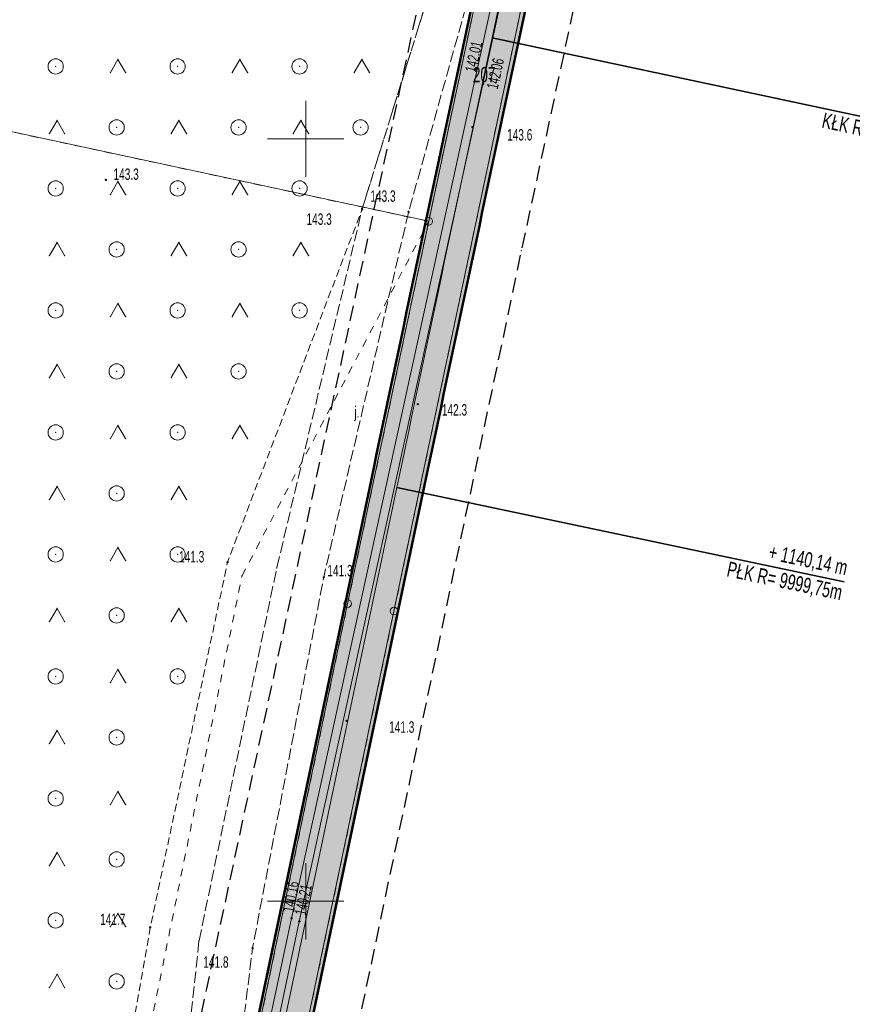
# Model space of a CAD drawing. Extents: x 6456700 to 6518119, y 5963420 to 5980059.
# Tile 105 of 256: x 6512100 to 6512155, y 5965492 to 5965557. Entities that reach past the tile are written whole.
import ezdxf
from ezdxf.enums import TextEntityAlignment as Align

# ---------------------------------------------------------------- set-up
doc = ezdxf.new("R2010")
doc.units = 0
doc.header["$MEASUREMENT"] = 0
for name, pattern in [('L_0_03', [1, 0.5, -0.5]), ('L_0_04', [1.5, 1, -0.5]), ('L_0_52', [1, 0.75, -0.25]), ('L_0_5A', [0.75, 0.5, -0.25])]:
    doc.linetypes.add(name, pattern=pattern)
doc.layers.get('0').update_dxf_attribs({"color": 2, "linetype": 'CONTINUOUS', "lineweight": 5})
for name, color, linetype, lineweight in [('18mm Kreska ciągła', 7, 'CONTINUOUS', 18), ('202_punkt_graniczny', 7, 'CONTINUOUS', 18), ('211_numer_dzialki_ewidencyjnej', 7, 'CONTINUOUS', 18), ('218_kontur_uzytku_gruntowego', 96, 'L_0_03', 18), ('219_dzialka_ewidencyjna', 7, 'CONTINUOUS', 18), ('35mm Ciągła', 7, 'CONTINUOUS', 35), ('50mm Kreska ciągła', 7, 'CONTINUOUS', 50), ('9mm Kreska ciągła', 252, 'CONTINUOUS', 9), ('jezdnia', 7, 'CONTINUOUS', 18), ('jezdnia_Atr17', 7, 'CONTINUOUS', 18), ('pikieta_naturalna', 7, 'CONTINUOUS', 18), ('pikieta_naturalna_Atr2', 7, 'CONTINUOUS', 18), ('przewod_kanalizacyjny', 7, 'CONTINUOUS', 18), ('przewod_wodociagowy', 7, 'CONTINUOUS', 18), ('rzedna', 7, 'CONTINUOUS', 18), ('rzedna_Atr2', 7, 'CONTINUOUS', 18), ('siatka_krzyrzy', 7, 'CONTINUOUS', 18), ('teren_zalesiony', 7, 'CONTINUOUS', 18), ('Zakres', 7, 'CONTINUOUS', 18)]:
    doc.layers.add(name, color=color, linetype=linetype, lineweight=lineweight)
doc.styles.get("Standard").update_dxf_attribs({"font": 'txt', "width": 0.75})
doc.styles.add('Znaczniki', font='GOTHIC.TTF', dxfattribs={"width": 0.7})

# ---------------------------------------------------------------- blocks, each defined once
blk = doc.blocks.new('mdcp_nowa')
at = {"layer": 'pikieta_naturalna', "linetype": 'Continuous', "lineweight": 18}
for points in [[(6494860.94, 5982000.725, 1), (6494860.94, 5982000.815, 1)], [(6494836.89, 5981997.265, 1), (6494836.89, 5981997.355, 1)], [(6494853.7, 5981995.345, 1), (6494853.7, 5981995.435, 1)], [(6494856.75, 5981995.165, 1), (6494856.75, 5981995.255, 1)], [(6494857.35, 5981982.555, 1), (6494857.35, 5981982.645, 1)], [(6494844.87, 5981972.195, 1), (6494844.87, 5981972.285, 1)], [(6494851.18, 5981971.205, 1), (6494851.18, 5981971.295, 1)], [(6494852.68, 5981961.785, 1), (6494852.68, 5981961.875, 1)], [(6494839.8, 5981948.245, 1), (6494839.8, 5981948.335, 1)], [(6494846.51, 5981946.875, 1), (6494846.51, 5981946.965, 1)]]:
    blk.add_hatch(color=18, dxfattribs=at).paths.add_polyline_path(points)
at = {"layer": 'rzedna', "linetype": 'Continuous', "lineweight": 18}
for points in [[(6494861.07, 5982003.685, 1), (6494861.07, 5982003.775, 1)], [(6494861.63, 5982003.535, 1), (6494861.63, 5982003.625, 1)], [(6494849.07, 5981948.845, 1), (6494849.07, 5981948.935, 1)], [(6494849.58, 5981948.635, 1), (6494849.58, 5981948.725, 1)]]:
    blk.add_hatch(color=18, dxfattribs=at).paths.add_polyline_path(points)
at = {"layer": '202_punkt_graniczny', "color": 7, "linetype": 'Continuous', "lineweight": 18}
for centre in [(6494858.07, 5981994.59), (6494852.75, 5981969.52), (6494855.79, 5981969.03)]:
    blk.add_circle(centre, 0.25, dxfattribs=at)
at = {"layer": '202_punkt_graniczny'}
for p in [(6494858.07, 5981994.59), (6494852.75, 5981969.52), (6494855.79, 5981969.03)]:
    blk.add_point(p, dxfattribs=at)
at = {"layer": '218_kontur_uzytku_gruntowego', "lineweight": 18, "flags": 128}
for points in [[(6494858.07, 5981994.59), (6494873.54, 5982067.42)], [(6494855.79, 5981969.03), (6494869.2, 5982032.6)], [(6494799.66, 5982007.13), (6494858.07, 5981994.59)], [(6494845.82, 5981971.35), (6494858.07, 5981994.59)], [(6494852.75, 5981969.52), (6494858.07, 5981994.59)], [(6494837.83, 5981932.04), (6494845.82, 5981971.35)], [(6494832.25, 5981871.72), (6494852.75, 5981969.52)], [(6494835.19, 5981871.1), (6494855.79, 5981969.03)]]:
    blk.add_lwpolyline(points, dxfattribs=at)
at = {"layer": '218_kontur_uzytku_gruntowego'}
for p in [(6494858.07, 5981994.59), (6494858.07, 5981994.59), (6494858.07, 5981994.59), (6494858.07, 5981994.59), (6494858.07, 5981994.59), (6494858.07, 5981994.59), (6494858.07, 5981994.59), (6494858.07, 5981994.59), (6494845.82, 5981971.35), (6494845.82, 5981971.35), (6494845.82, 5981971.35), (6494845.82, 5981971.35), (6494852.75, 5981969.52), (6494852.75, 5981969.52), (6494852.75, 5981969.52), (6494852.75, 5981969.52), (6494855.79, 5981969.03), (6494855.79, 5981969.03), (6494855.79, 5981969.03), (6494855.79, 5981969.03)]:
    blk.add_point(p, dxfattribs=at)
at = {"layer": '219_dzialka_ewidencyjna', "color": 3, "linetype": 'Continuous', "lineweight": 18, "flags": 128}
for points in [[(6494858.07, 5981994.59), (6494873.54, 5982067.42)], [(6494855.79, 5981969.03), (6494869.2, 5982032.6)], [(6494799.66, 5982007.13), (6494858.07, 5981994.59)], [(6494858.07, 5981994.59), (6494852.75, 5981969.52)], [(6494852.75, 5981969.52), (6494832.25, 5981871.72)], [(6494855.79, 5981969.03), (6494835.19, 5981871.1)]]:
    blk.add_lwpolyline(points, dxfattribs=at)
at = {"layer": '219_dzialka_ewidencyjna', "color": 3}
for p in [(6494858.07, 5981994.59), (6494858.07, 5981994.59), (6494858.07, 5981994.59), (6494852.75, 5981969.52), (6494852.75, 5981969.52), (6494855.79, 5981969.03), (6494855.79, 5981969.03)]:
    blk.add_point(p, dxfattribs=at)
at = {"layer": 'jezdnia', "color": 7, "linetype": 'L_0_52', "lineweight": 18, "flags": 128}
blk.add_lwpolyline([(6494843, 5981947.41), (6494848.1, 5981971.86), (6494853.7, 5981995.39), (6494858.39, 5982010.52), (6494872.69, 5982068.07), (6494867.75, 5982038.16), (6494860.84, 5982009.85), (6494856.75, 5981995.21), (6494851.18, 5981971.25), (6494846.51, 5981946.92), (6494842.93, 5981917.97), (6494839.86, 5981918.42)], close=True, dxfattribs=at)
at = {"layer": 'jezdnia'}
for p in [(6494853.7, 5981995.39), (6494856.75, 5981995.21), (6494848.1, 5981971.86), (6494851.18, 5981971.25), (6494843, 5981947.41), (6494846.51, 5981946.92)]:
    blk.add_point(p, dxfattribs=at)
at = {"layer": 'pikieta_naturalna', "color": 7, "linetype": 'Continuous', "lineweight": 18}
for centre in [(6494860.94, 5982000.77), (6494836.89, 5981997.31), (6494853.7, 5981995.39), (6494856.75, 5981995.21), (6494857.35, 5981982.6), (6494844.87, 5981972.24), (6494851.18, 5981971.25), (6494852.68, 5981961.83), (6494839.8, 5981948.29), (6494846.51, 5981946.92)]:
    blk.add_circle(centre, 0.045, dxfattribs=at)
at = {"layer": 'pikieta_naturalna'}
for p in [(6494860.94, 5982000.77), (6494836.89, 5981997.31), (6494853.7, 5981995.39), (6494856.75, 5981995.21), (6494857.35, 5981982.6), (6494844.87, 5981972.24), (6494851.18, 5981971.25), (6494852.68, 5981961.83), (6494839.8, 5981948.29), (6494846.51, 5981946.92)]:
    blk.add_point(p, dxfattribs=at)
at = {"layer": 'przewod_kanalizacyjny', "color": 34, "linetype": 'Continuous', "lineweight": 18, "flags": 128}
blk.add_lwpolyline([(6494710.02, 5981224.59), (6494712.73, 5981299.13), (6494714.74, 5981309.22), (6494725.45, 5981361.32), (6494736.71, 5981416.58), (6494748.57, 5981474.51), (6494759.64, 5981528.56), (6494769.33, 5981575.9), (6494780.23, 5981628.88), (6494789.56, 5981673.48), (6494801.12, 5981726.88), (6494812.93, 5981781.06), (6494824.61, 5981835.02), (6494837.01, 5981892.75), (6494849.07, 5981948.89), (6494861.07, 5982003.73), (6494867.35, 5982032.39), (6494874.85, 5982069.31)], dxfattribs=at)
at = {"layer": 'przewod_kanalizacyjny'}
for p in [(6494861.07, 5982003.73), (6494849.07, 5981948.89)]:
    blk.add_point(p, dxfattribs=at)
at = {"layer": 'przewod_wodociagowy', "color": 5, "linetype": 'Continuous', "lineweight": 18, "flags": 128}
blk.add_lwpolyline([(6494892.06, 5982140.59), (6494877.83, 5982080.71), (6494875.47, 5982069.24), (6494867.82, 5982032.34), (6494861.63, 5982003.58), (6494849.58, 5981948.68), (6494837.65, 5981892.5), (6494825.12, 5981834.8), (6494813.48, 5981780.79), (6494801.71, 5981726.67), (6494790.16, 5981673.27), (6494780.64, 5981628.68), (6494769.72, 5981575.76), (6494760.13, 5981528.44), (6494749.03, 5981474.44), (6494737.27, 5981416.53), (6494726.02, 5981361.28), (6494715.35, 5981309.09), (6494713.3, 5981298.99), (6494710.89, 5981224.49)], dxfattribs=at)
at = {"layer": 'przewod_wodociagowy'}
for p in [(6494861.63, 5982003.58), (6494849.58, 5981948.68)]:
    blk.add_point(p, dxfattribs=at)
at = {"layer": 'rzedna', "color": 7, "linetype": 'Continuous', "lineweight": 18}
for centre in [(6494861.07, 5982003.73), (6494861.63, 5982003.58), (6494849.07, 5981948.89), (6494849.58, 5981948.68)]:
    blk.add_circle(centre, 0.045, dxfattribs=at)
at = {"layer": 'rzedna'}
for p in [(6494861.07, 5982003.73), (6494861.63, 5982003.58), (6494849.07, 5981948.89), (6494849.58, 5981948.68)]:
    blk.add_point(p, dxfattribs=at)
at = {"layer": 'siatka_krzyrzy', "linetype": 'Continuous', "lineweight": 18, "flags": 128}
for points in [[(6494850, 5981997.5), (6494850, 5982002.5)], [(6494847.5, 5982000), (6494852.5, 5982000)], [(6494850, 5981947.5), (6494850, 5981952.5)], [(6494847.5, 5981950), (6494852.5, 5981950)]]:
    blk.add_lwpolyline(points, dxfattribs=at)
at = {"layer": 'teren_zalesiony', "color": 7, "linetype": 'L_0_5A', "lineweight": 18, "flags": 128}
blk.add_lwpolyline([(6494749.04, 5981637.69), (6494755.66, 5981670.01), (6494737.46, 5981764.28), (6494737.16, 5981791.3), (6494749.04, 5981852.67), (6494764.75, 5981913.45), (6494775.9, 5981961.48), (6494777.87, 5981989.51), (6494783.45, 5982011.84), (6494839.49, 5982122.69), (6494841.39, 5982126.46), (6494851.65, 5982122.44), (6494855, 5982121.3), (6494865.72, 5982117.22), (6494882.84, 5982111.12), (6494875.44, 5982082.97), (6494872.69, 5982068.07), (6494858.39, 5982010.52), (6494853.7, 5981995.39), (6494844.87, 5981972.24), (6494839.8, 5981948.29), (6494834.59, 5981918.29), (6494833.67, 5981895.64), (6494825.04, 5981866.45), (6494815.66, 5981839.49), (6494806.63, 5981812.44), (6494796.98, 5981779.38), (6494788.24, 5981753.69), (6494779.47, 5981722.59), (6494776.56, 5981704.35), (6494773.52, 5981676.05), (6494771.09, 5981650.72), (6494766.1, 5981631.37), (6494758.67, 5981613.63), (6494743.13, 5981581.66), (6494718.51, 5981591.3), (6494736.43, 5981613.92)], close=True, dxfattribs=at)
at = {"layer": 'teren_zalesiony', "color": 7, "linetype": 'Continuous', "lineweight": 18, "flags": 128}
for points in [[(6494837.183, 5982004.343), (6494837.683, 5982005.209)], [(6494837.683, 5982005.209), (6494838.183, 5982004.343)], [(6494845.183, 5982004.343), (6494845.683, 5982005.209)], [(6494845.683, 5982005.209), (6494846.183, 5982004.343)], [(6494853.183, 5982004.343), (6494853.683, 5982005.209)], [(6494853.683, 5982005.209), (6494854.183, 5982004.343)], [(6494833.183, 5982000.343), (6494833.683, 5982001.209)], [(6494833.683, 5982001.209), (6494834.183, 5982000.343)], [(6494841.183, 5982000.343), (6494841.683, 5982001.209)], [(6494841.683, 5982001.209), (6494842.183, 5982000.343)], [(6494849.183, 5982000.343), (6494849.683, 5982001.209)], [(6494849.683, 5982001.209), (6494850.183, 5982000.343)], [(6494837.183, 5981996.343), (6494837.683, 5981997.209)], [(6494837.683, 5981997.209), (6494838.183, 5981996.343)], [(6494845.183, 5981996.343), (6494845.683, 5981997.209)], [(6494845.683, 5981997.209), (6494846.183, 5981996.343)], [(6494833.183, 5981992.343), (6494833.683, 5981993.209)], [(6494833.683, 5981993.209), (6494834.183, 5981992.343)], [(6494841.183, 5981992.343), (6494841.683, 5981993.209)], [(6494841.683, 5981993.209), (6494842.183, 5981992.343)], [(6494849.183, 5981992.343), (6494849.683, 5981993.209)], [(6494849.683, 5981993.209), (6494850.183, 5981992.343)], [(6494837.183, 5981988.343), (6494837.683, 5981989.209)], [(6494837.683, 5981989.209), (6494838.183, 5981988.343)], [(6494845.183, 5981988.343), (6494845.683, 5981989.209)], [(6494845.683, 5981989.209), (6494846.183, 5981988.343)], [(6494833.183, 5981984.343), (6494833.683, 5981985.209)], [(6494833.683, 5981985.209), (6494834.183, 5981984.343)], [(6494841.183, 5981984.343), (6494841.683, 5981985.209)], [(6494841.683, 5981985.209), (6494842.183, 5981984.343)], [(6494837.183, 5981980.343), (6494837.683, 5981981.209)], [(6494837.683, 5981981.209), (6494838.183, 5981980.343)], [(6494845.183, 5981980.343), (6494845.683, 5981981.209)], [(6494845.683, 5981981.209), (6494846.183, 5981980.343)], [(6494833.183, 5981976.343), (6494833.683, 5981977.209)], [(6494833.683, 5981977.209), (6494834.183, 5981976.343)], [(6494841.183, 5981976.343), (6494841.683, 5981977.209)], [(6494841.683, 5981977.209), (6494842.183, 5981976.343)], [(6494837.183, 5981972.343), (6494837.683, 5981973.209)], [(6494837.683, 5981973.209), (6494838.183, 5981972.343)], [(6494833.183, 5981968.343), (6494833.683, 5981969.209)], [(6494833.683, 5981969.209), (6494834.183, 5981968.343)], [(6494841.183, 5981968.343), (6494841.683, 5981969.209)], [(6494841.683, 5981969.209), (6494842.183, 5981968.343)], [(6494837.183, 5981964.343), (6494837.683, 5981965.209)], [(6494837.683, 5981965.209), (6494838.183, 5981964.343)], [(6494833.183, 5981960.343), (6494833.683, 5981961.209)], [(6494833.683, 5981961.209), (6494834.183, 5981960.343)], [(6494837.183, 5981956.343), (6494837.683, 5981957.209)], [(6494837.683, 5981957.209), (6494838.183, 5981956.343)], [(6494833.183, 5981952.343), (6494833.683, 5981953.209)], [(6494833.683, 5981953.209), (6494834.183, 5981952.343)], [(6494837.183, 5981948.343), (6494837.683, 5981949.209)], [(6494837.683, 5981949.209), (6494838.183, 5981948.343)], [(6494833.183, 5981944.343), (6494833.683, 5981945.209)], [(6494833.683, 5981945.209), (6494834.183, 5981944.343)]]:
    blk.add_lwpolyline(points, dxfattribs=at)
at = {"layer": 'teren_zalesiony', "color": 7, "linetype": 'Continuous', "lineweight": 18}
for centre in [(6494833.596, 5982004.746), (6494841.596, 5982004.746), (6494849.596, 5982004.746), (6494837.596, 5982000.746), (6494845.596, 5982000.746), (6494853.596, 5982000.746), (6494833.596, 5981996.746), (6494841.596, 5981996.746), (6494849.596, 5981996.746), (6494837.596, 5981992.746), (6494845.596, 5981992.746), (6494833.596, 5981988.746), (6494841.596, 5981988.746), (6494849.596, 5981988.746), (6494837.596, 5981984.746), (6494845.596, 5981984.746), (6494833.596, 5981980.746), (6494841.596, 5981980.746), (6494837.596, 5981976.746), (6494833.596, 5981972.746), (6494841.596, 5981972.746), (6494837.596, 5981968.746), (6494833.596, 5981964.746), (6494841.596, 5981964.746), (6494837.596, 5981960.746), (6494833.596, 5981956.746), (6494837.596, 5981952.746), (6494833.596, 5981948.746), (6494837.596, 5981944.746)]:
    blk.add_circle(centre, 0.5, dxfattribs=at)
at = {"layer": 'teren_zalesiony'}
for p in [(6494837.683, 5982005.209), (6494837.683, 5982005.209), (6494845.683, 5982005.209), (6494845.683, 5982005.209), (6494853.683, 5982005.209), (6494853.683, 5982005.209), (6494833.596, 5982004.746), (6494841.596, 5982004.746), (6494849.596, 5982004.746), (6494837.183, 5982004.343), (6494838.183, 5982004.343), (6494845.183, 5982004.343), (6494846.183, 5982004.343), (6494853.183, 5982004.343), (6494854.183, 5982004.343), (6494833.683, 5982001.209), (6494833.683, 5982001.209), (6494841.683, 5982001.209), (6494841.683, 5982001.209), (6494849.683, 5982001.209), (6494849.683, 5982001.209), (6494837.596, 5982000.746), (6494845.596, 5982000.746), (6494853.596, 5982000.746), (6494833.183, 5982000.343), (6494834.183, 5982000.343), (6494841.183, 5982000.343), (6494842.183, 5982000.343), (6494849.183, 5982000.343), (6494850.183, 5982000.343), (6494833.596, 5981996.746), (6494837.683, 5981997.209), (6494837.683, 5981997.209), (6494841.596, 5981996.746), (6494845.683, 5981997.209), (6494845.683, 5981997.209), (6494849.596, 5981996.746), (6494837.183, 5981996.343), (6494838.183, 5981996.343), (6494845.183, 5981996.343), (6494846.183, 5981996.343), (6494853.7, 5981995.39), (6494833.683, 5981993.209), (6494833.683, 5981993.209), (6494837.596, 5981992.746), (6494841.683, 5981993.209), (6494841.683, 5981993.209), (6494845.596, 5981992.746), (6494849.683, 5981993.209), (6494849.683, 5981993.209), (6494833.183, 5981992.343), (6494834.183, 5981992.343), (6494841.183, 5981992.343), (6494842.183, 5981992.343), (6494849.183, 5981992.343), (6494850.183, 5981992.343), (6494837.683, 5981989.209), (6494837.683, 5981989.209), (6494845.683, 5981989.209), (6494845.683, 5981989.209), (6494833.596, 5981988.746), (6494837.183, 5981988.343), (6494838.183, 5981988.343), (6494841.596, 5981988.746), (6494845.183, 5981988.343), (6494846.183, 5981988.343), (6494849.596, 5981988.746), (6494833.683, 5981985.209), (6494833.683, 5981985.209), (6494841.683, 5981985.209), (6494841.683, 5981985.209), (6494833.183, 5981984.343), (6494834.183, 5981984.343), (6494837.596, 5981984.746), (6494841.183, 5981984.343), (6494842.183, 5981984.343), (6494845.596, 5981984.746), (6494837.683, 5981981.209), (6494837.683, 5981981.209), (6494845.683, 5981981.209), (6494845.683, 5981981.209), (6494833.596, 5981980.746), (6494841.596, 5981980.746), (6494837.183, 5981980.343), (6494838.183, 5981980.343), (6494845.183, 5981980.343), (6494846.183, 5981980.343), (6494833.683, 5981977.209), (6494833.683, 5981977.209), (6494837.596, 5981976.746), (6494841.683, 5981977.209), (6494841.683, 5981977.209), (6494833.183, 5981976.343), (6494834.183, 5981976.343), (6494841.183, 5981976.343), (6494842.183, 5981976.343), (6494833.596, 5981972.746), (6494837.683, 5981973.209), (6494837.683, 5981973.209), (6494841.596, 5981972.746), (6494837.183, 5981972.343), (6494838.183, 5981972.343), (6494844.87, 5981972.24), (6494833.683, 5981969.209), (6494833.683, 5981969.209), (6494841.683, 5981969.209), (6494841.683, 5981969.209), (6494833.183, 5981968.343), (6494834.183, 5981968.343), (6494837.596, 5981968.746), (6494841.183, 5981968.343), (6494842.183, 5981968.343), (6494837.683, 5981965.209), (6494837.683, 5981965.209), (6494833.596, 5981964.746), (6494837.183, 5981964.343), (6494838.183, 5981964.343), (6494841.596, 5981964.746), (6494833.683, 5981961.209), (6494833.683, 5981961.209), (6494837.596, 5981960.746), (6494833.183, 5981960.343), (6494834.183, 5981960.343), (6494833.596, 5981956.746), (6494837.683, 5981957.209), (6494837.683, 5981957.209), (6494837.183, 5981956.343), (6494838.183, 5981956.343), (6494833.683, 5981953.209), (6494833.683, 5981953.209), (6494837.596, 5981952.746), (6494833.183, 5981952.343), (6494834.183, 5981952.343), (6494837.683, 5981949.209), (6494837.683, 5981949.209), (6494833.596, 5981948.746), (6494837.183, 5981948.343), (6494838.183, 5981948.343), (6494839.8, 5981948.29), (6494833.683, 5981945.209), (6494833.683, 5981945.209), (6494833.183, 5981944.343), (6494834.183, 5981944.343), (6494837.596, 5981944.746)]:
    blk.add_point(p, dxfattribs=at)
at = {"layer": 'Zakres', "linetype": 'L_0_04', "lineweight": 25, "flags": 128}
blk.add_lwpolyline([(6495113.77, 5985050.22), (6495121.12, 5984877.07), (6495125.76, 5984757.87), (6495129.89, 5984649.81), (6495141.08, 5984611.3), (6495145.77, 5984544.53), (6495147.36, 5984487.27), (6495157.22, 5984392.07), (6495162.95, 5984387.45), (6495180.24, 5984384.16), (6495229.5, 5984386.61), (6495251.65, 5984373.41), (6495258.77, 5984357.12), (6495255.44, 5984330.44), (6495250.77, 5984304.39), (6495252.21, 5984282.78), (6495255.46, 5984256.45), (6495254.94, 5984238.25), (6495266.4, 5984211), (6495277.24, 5984182.33), (6495294.2, 5984133.19), (6495300.94, 5984095.37), (6495313.24, 5984037.69), (6495317.44, 5983978.18), (6495300.35, 5983922.18), (6495282.35, 5983883.38), (6495266.21, 5983862.23), (6495242.03, 5983839.67), (6495211.11, 5983816.86), (6495158.26, 5983772.66), (6495130.6, 5983651.16), (6495116.31, 5983543.43), (6495129.51, 5983346.73), (6495134.58, 5983264.71), (6495139.64, 5983186.97), (6495193.25, 5983077.94), (6495199.2, 5983041.97), (6495206.23, 5983026), (6495208.96, 5983004.88), (6495202.27, 5982979.48), (6495202.42, 5982950.13), (6495209.35, 5982897.38), (6495215.97, 5982850.34), (6495228.6, 5982809.97), (6495226.85, 5982778.82), (6495225.04, 5982750.56), (6495220.26, 5982723.37), (6495226.54, 5982679.97), (6495206.06, 5982669.48), (6495192.68, 5982657.71), (6495184.57, 5982648.65), (6495174.78, 5982624.58), (6495164.23, 5982604.61), (6495150.7, 5982588.3), (6495137.69, 5982582.43), (6495118.26, 5982573.75), (6495100.35, 5982558.42), (6495090.36, 5982544.99), (6495075.87, 5982519.06), (6495060.83, 5982499.68), (6495049.41, 5982485.49), (6495035.07, 5982459.7), (6495006.7, 5982406.64), (6494980.89, 5982351.84), (6494944.35, 5982293.29), (6494925.72, 5982250.11), (6494905.2, 5982190.37), (6494898.43, 5982153.5), (6494879.51, 5982063.89), (6494864.14, 5981992.66), (6494816.93, 5981768.61), (6494777.79, 5981577.7), (6494739.84, 5981394.72), (6494718.65, 5981297.89), (6494716.45, 5981237.31), (6494738.62, 5981208.21), (6494776.48, 5981173.06), (6494817.16, 5981137.44), (6494847.63, 5981109.8), (6494877.39, 5981077.08), (6494912.75, 5981030.55), (6494916.06, 5981014.71), (6494903.86, 5980957.01), (6494916.13, 5980953.51), (6494892.32, 5980927.59), (6494850.7, 5980858.8), (6494806.81, 5980779.89), (6494785.1, 5980753.49), (6494715.22, 5980723.29), (6494679.96, 5980686.78), (6494651.35, 5980651.29), (6494549.14, 5980683.24), (6494511.84, 5980659.66), (6494443.61, 5980630.33), (6494428.78, 5980598.6), (6494431.58, 5980579.46), (6494420.56, 5980549.76), (6494416.45, 5980528.2), (6494403.86, 5980507.16), (6494388.89, 5980482.96), (6494365.32, 5980407.99), (6494335.67, 5980315.15), (6494332.29, 5980297.41), (6494335.1, 5980278.18), (6494347.25, 5980254.84), (6494336.79, 5980250.09), (6494300.04, 5980271.34), (6494320.8, 5980301.43), (6494336.81, 5980349.17), (6494344.85, 5980380.92), (6494360.85, 5980437.13), (6494374.18, 5980476.38), (6494386.14, 5980498.84), (6494403.02, 5980528.52), (6494411.33, 5980563.19), (6494420.84, 5980586.25), (6494420.25, 5980601.11), (6494434.95, 5980635.94), (6494446.75, 5980644.99), (6494465.77, 5980647.27), (6494513.02, 5980669.46), (6494507.85, 5980679.68), (6494547.89, 5980705.83), (6494570.06, 5980691.34), (6494636.17, 5980669.05), (6494706.14, 5980756.86), (6494742.78, 5980772.58), (6494798.53, 5980814.27), (6494826.12, 5980867.97), (6494849.57, 5980908.6), (6494845.35, 5980942.01), (6494853.94, 5980970.83), (6494891.08, 5980960.54), (6494890.11, 5980965.73), (6494903.94, 5981025.69), (6494869.98, 5981070.3), (6494770.97, 5981160.58), (6494728.18, 5981200.64), (6494706.13, 5981229.56), (6494707.94, 5981299.75), (6494728.84, 5981398.1), (6494767.06, 5981580.19), (6494806.17, 5981770.55), (6494854.36, 5981994.76), (6494869.73, 5982065.97), (6494888.61, 5982155.44), (6494891.67, 5982173.95), (6494895.82, 5982197.45), (6494916.38, 5982253.72), (6494935.47, 5982297.95), (6494954.97, 5982331.67), (6494972.09, 5982356.64), (6494997.76, 5982411.14), (6495026.29, 5982464.48), (6495041.09, 5982491.09), (6495052.99, 5982505.88), (6495067.51, 5982524.6), (6495081.94, 5982550.43), (6495092.99, 5982565.28), (6495112.86, 5982582.29), (6495133.59, 5982591.55), (6495144.48, 5982596.46), (6495155.87, 5982610.19), (6495165.7, 5982628.8), (6495175.96, 5982654.03), (6495185.62, 5982664.83), (6495200.4, 5982677.82), (6495212.49, 5982688.04), (6495209.64, 5982723.43), (6495215.22, 5982750.57), (6495216.87, 5982779.54), (6495218.31, 5982809.31), (6495206.86, 5982847.92), (6495199.44, 5982894.74), (6495192.11, 5982948.71), (6495190.16, 5982979.24), (6495183.47, 5983075.16), (6495129.79, 5983184.34), (6495124.6, 5983264.07), (6495119.53, 5983346.09), (6495106.27, 5983543.75), (6495120.74, 5983652.9), (6495148.75, 5983779.42), (6495204.15, 5983826.04), (6495273.41, 5983889.36), (6495288.53, 5983927.42), (6495300.83, 5983964.69), (6495303.91, 5983980.14), (6495301.32, 5984039.55), (6495291.1, 5984093.63), (6495284.5, 5984130.67), (6495267.84, 5984178.93), (6495257.12, 5984207.3), (6495244.96, 5984236.19), (6495244.79, 5984255.42), (6495242.25, 5984281.97), (6495240.71, 5984304.95), (6495245.55, 5984331.94), (6495248.51, 5984355.64), (6495243.77, 5984366.47), (6495226.98, 5984376.47), (6495179.54, 5984374.12), (6495158.61, 5984378.09), (6495147.7, 5984386.91), (6495137.38, 5984486.61), (6495135.78, 5984544.04), (6495131.18, 5984609.54), (6495119.95, 5984648.2), (6495115.76, 5984757.49), (6495111.12, 5984876.67), (6495103.73, 5985050.93), (6495109.36, 5985081.73), (6495120.41, 5985085.88)], close=True, dxfattribs=at)
at = {"layer": 'Zakres'}
for p in [(6494854.36, 5981994.76), (6494864.14, 5981992.66)]:
    blk.add_point(p, dxfattribs=at)
at = {"layer": '211_numer_dzialki_ewidencyjnej', "color": 7, "lineweight": 20, "width": 0.66}
blk.add_text('207', height=1, dxfattribs=at).set_placement((6494860.97, 5982004.71), align=Align.TOP_LEFT)
at = {"layer": 'jezdnia_Atr17', "color": 7, "lineweight": 15, "width": 0.66}
blk.add_text('j.', height=0.75, dxfattribs=at).set_placement((6494853.19, 5981982.46), align=Align.TOP_LEFT)
at = {"layer": 'pikieta_naturalna_Atr2', "color": 7, "lineweight": 15, "width": 0.66}
for s, p in [('143.6', (6494863.21, 5982000.64)), ('143.3', (6494837.39, 5981998.06)), ('143.3', (6494854.24, 5981996.62)), ('143.3', (6494850.05, 5981995.11)), ('142.3', (6494858.93, 5981982.6)), ('141.3', (6494841.69, 5981972.97)), ('141.3', (6494851.42, 5981972.06)), ('141.3', (6494855.47, 5981961.8)), ('141.7', (6494836.51, 5981949.19)), ('141.8', (6494843.28, 5981946.39))]:
    blk.add_text(s, height=0.75, dxfattribs=at).set_placement(p, align=Align.TOP_LEFT)
at = {"layer": 'rzedna_Atr2', "color": 7, "lineweight": 15, "width": 0.66}
for s, rotation, p in [('142.01', 77.8, (6494860.437, 5982004.479)), ('142.06', 77.6, (6494861.857, 5982003.371)), ('140.16', 80.5, (6494848.49, 5981949.363)), ('140.21', 78.3, (6494849.266, 5981949.183))]:
    blk.add_text(s, height=0.75, rotation=rotation, dxfattribs=at).set_placement(p, align=Align.TOP_LEFT)

msp = doc.modelspace()

# ---------------------------------------------------------------- block references
at = {"linetype": 'ByBlock'}
msp.add_blockref('mdcp_nowa', (17268.786, -16450.998), dxfattribs=at)

# ---------------------------------------------------------------- next in the draw order: hatches: boundary and pattern name
at = {"layer": '9mm Kreska ciągła'}
h = msp.add_hatch(dxfattribs=at)
h.set_pattern_fill('SAND_AND_LIME', color=4, scale=0.1)
h.set_pattern_definition([(37.5, (6506978.44693, 5965466.5146), (-0.0068032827, 0.208096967), [0, -0.16416, 0, -0.1836, 0, -0.1755]), (7.5, (6506978.44693, 5965466.5146), (0.191135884, 0.304791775), [0, -0.08856, 0, -0.14796, 0, -0.0567]), (-32.5, (6506978.3141, 5965466.5146), (0.336327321, 0.000611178), [0, -0.054, 0, -0.1944, 0, -0.2538]), (-42.5, (6506978.3141, 5965466.5146), (0.324661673, 0.094788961), [0, -0.027, 0, -0.12744, 0, -0.1458])])
h.paths.add_polyline_path([(6512110.549, 5965467.143), (6512123.051, 5965526.497, -0.000754), (6512129.304, 5965555.993), (6512164.146, 5965719.115, 0.050063), (6512164.212, 5965719.71), (6512170.437, 5965706.021), (6512170.11, 5965706.459, 0.64448), (6512164.772, 5965705.291), (6512132.727, 5965555.262, 0.000754), (6512126.476, 5965525.776), (6512113.974, 5965466.422), (6512110.549, 5965467.143)])

# ---------------------------------------------------------------- next in the draw order: linework, layer by layer
at = {"layer": '18mm Kreska ciągła', "color": 4, "ltscale": 0.1}
msp.add_lwpolyline([(6512168.646, 5965713.182), (6512167.854, 5965712.712, 0.209217), (6512163.177, 5965706.2), (6512131.016, 5965555.627, 0.000754), (6512124.763, 5965526.137), (6511981.952, 5964848.133, 0.046783), (6511981.208, 5964841.64), (6511980.073, 5964786.562, 0.193797), (6511985.368, 5964772.589), (6512012.531, 5964743.143, 0.025742), (6512030.868, 5964725.211), (6512140.209, 5964628.776, -0.068261), (6512158.093, 5964608.042), (6512174.467, 5964582.799, -0.215922), (6512178.786, 5964554.241), (6512162.669, 5964497.166, 0.284572), (6512165.572, 5964487.044), (6512166.371, 5964486.319)], format="xyb", dxfattribs=at)
at = {"layer": '35mm Ciągła'}
for p, q in [((6512131.016, 5965555.627), (6512160.355, 5965549.364)), ((6512124.763, 5965526.137), (6512154.119, 5965519.955))]:
    msp.add_line(p, q, dxfattribs=at)
at = {"layer": '50mm Kreska ciągła', "color": 5, "ltscale": 0.1}
for points in [[(6512164.781, 5965738.75, 0.112216), (6512164.158, 5965720.307, -0.100378), (6512164.146, 5965719.115), (6512129.304, 5965555.993)], [(6512132.727, 5965555.262), (6512164.772, 5965705.291, -0.64448), (6512170.11, 5965706.459), (6512170.437, 5965706.021)]]:
    msp.add_lwpolyline(points, format="xyb", dxfattribs=at)
at = {"layer": '50mm Kreska ciągła', "color": 6, "ltscale": 0.1}
for points in [[(6512123.051, 5965526.497), (6511983.124, 5964862.184)], [(6512126.476, 5965525.776), (6511986.548, 5964861.463)]]:
    msp.add_lwpolyline(points, dxfattribs=at)
at = {"layer": '50mm Kreska ciągła', "color": 5, "ltscale": 0.1}
for points in [[(6512123.051, 5965526.497), (6512110.549, 5965467.143)], [(6512126.476, 5965525.776), (6512113.974, 5965466.422)]]:
    msp.add_lwpolyline(points, dxfattribs=at)
for radius in [10001.501, 9998.001]:
    msp.add_arc((6521910.183, 5963466.872), radius, 167.9432349, 168.1159636, dxfattribs=at)

# ---------------------------------------------------------------- next in the draw order: texts
at = {"layer": '18mm Kreska ciągła', "char_height": 1, "attachment_point": 6, "style": 'Znaczniki'}
for s, insert, rotation in [('+ 1170,29 m\\PKŁK R= 9999,75m', (6512160.355, 5965549.364), 347.9504), ('+ 1140,14 m\\PPŁK R= 9999,75m', (6512154.119, 5965519.955), 348.10881)]:
    msp.add_mtext(s, dxfattribs=dict(at, insert=insert, rotation=rotation))

doc.saveas('drawing.dxf')
